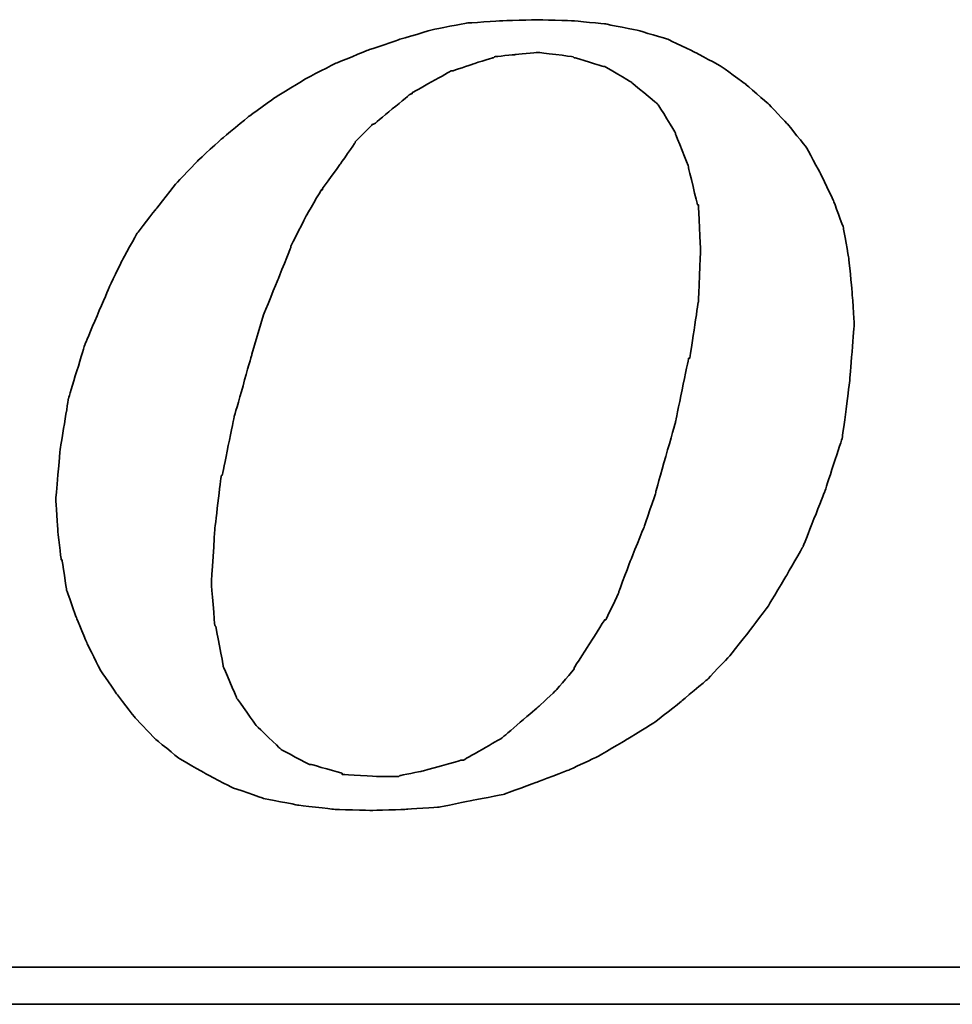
# Model space of a CAD drawing. Extents: x 109 to 490, y 236 to 967.
# Tile 33 of 50: x 409.59 to 414.54, y 870.62 to 875.85. Entities that reach past the tile are written whole.
import ezdxf

# ---------------------------------------------------------------- set-up
doc = ezdxf.new("R2010")
doc.units = 0
doc.header["$MEASUREMENT"] = 0
doc.layers.add('DIM', color=4, linetype='CONTINUOUS')
doc.layers.add('layer 1', color=7, linetype='CONTINUOUS')

# ---------------------------------------------------------------- blocks, each defined once
blk = doc.blocks.new('TBI MOTION logo(完整正式版)')
at = {"layer": 'layer 1', "color": 22, "lineweight": 35}
for points, knots in [([(-11.34375, -6.98375), (-11.34375, -6.98375), (-10.91375, -7.43875), (-10.91375, -7.43875), (-10.91375, -7.43875), (-10.91375, -7.43875), (-10.38625, -7.87125), (-10.38625, -7.87125), (-10.38625, -7.87125), (-10.38625, -7.87125), (-9.81125, -8.20375), (-9.81125, -8.20375), (-9.81125, -8.20375), (-9.81125, -8.20375), (-9.21125, -8.51875), (-9.21125, -8.51875), (-9.21125, -8.51875), (-9.21125, -8.51875), (-8.51625, -8.75875), (-8.51625, -8.75875), (-8.51625, -8.75875), (-8.51625, -8.75875), (-7.77125, -8.90375), (-7.77125, -8.90375), (-7.77125, -8.90375), (-7.77125, -8.90375), (-6.97875, -8.99875), (-6.97875, -8.99875), (-6.97875, -8.99875), (-6.97875, -8.99875), (-6.14125, -9.02375), (-6.14125, -9.02375), (-6.14125, -9.02375), (-6.14125, -9.02375), (-5.37125, -8.99875), (-5.37125, -8.99875), (-5.37125, -8.99875), (-5.37125, -8.99875), (-4.65375, -8.94875), (-4.65375, -8.94875), (-4.65375, -8.94875), (-4.65375, -8.94875), (-3.93375, -8.80625), (-3.93375, -8.80625), (-3.93375, -8.80625), (-3.93375, -8.80625), (-3.21375, -8.66375), (-3.21375, -8.66375), (-3.21375, -8.66375), (-3.21375, -8.66375), (-2.49375, -8.39875), (-2.49375, -8.39875), (-2.49375, -8.39875), (-2.49375, -8.39875), (-1.79875, -8.13375), (-1.79875, -8.13375), (-1.79875, -8.13375), (-1.79875, -8.13375), (-1.17375, -7.84375), (-1.17375, -7.84375), (-1.17375, -7.84375), (-1.17375, -7.84375), (-0.52375, -7.46375), (-0.52375, -7.46375), (-0.52375, -7.46375), (-0.52375, -7.46375), (0.10124, -7.07875), (0.10124, -7.07875), (0.10124, -7.07875), (0.10124, -7.07875), (0.67625, -6.62375), (0.67625, -6.62375), (0.67625, -6.62375), (0.67625, -6.62375), (1.24874, -6.14375), (1.24874, -6.14375), (1.24874, -6.14375), (1.24874, -6.14375), (1.72874, -5.64125), (1.72874, -5.64125), (1.72874, -5.64125), (1.72874, -5.64125), (2.18624, -5.06375), (2.18624, -5.06375), (2.18624, -5.06375), (2.18624, -5.06375), (2.61625, -4.48874), (2.61625, -4.48874), (2.61625, -4.48874), (2.61625, -4.48874), (3.00125, -3.83874), (3.00125, -3.83874), (3.00125, -3.83874), (3.00125, -3.83874), (3.36124, -3.21374), (3.36124, -3.21374), (3.36124, -3.21374), (3.36124, -3.21374), (3.84374, -1.99125), (3.84374, -1.99125), (3.84374, -1.99125), (3.84374, -1.99125), (4.22625, -0.81875), (4.22625, -0.81875), (4.22625, -0.81875), (4.22625, -0.81875), (4.39125, 0.45624), (4.39125, 0.45624), (4.39125, 0.45624), (4.39125, 0.45624), (4.48874, 1.70124), (4.48874, 1.70124), (4.48874, 1.70124), (4.48874, 1.70124), (4.43874, 2.44625), (4.43874, 2.44625), (4.43874, 2.44625), (4.43874, 2.44625), (4.36874, 3.14125), (4.36874, 3.14125), (4.36874, 3.14125), (4.36874, 3.14125), (4.25125, 3.81125), (4.25125, 3.81125), (4.25125, 3.81125), (4.25125, 3.81125), (4.03124, 4.41125), (4.03124, 4.41125), (4.03124, 4.41125), (4.03124, 4.41125), (3.74374, 5.01125), (3.74374, 5.01125), (3.74374, 5.01125), (3.74374, 5.01125), (3.43124, 5.58875), (3.43124, 5.58875), (3.43124, 5.58875), (3.43124, 5.58875), (3.02625, 6.09125), (3.02625, 6.09125), (3.02625, 6.09125), (3.02625, 6.09125), (2.59374, 6.54875), (2.59374, 6.54875), (2.59374, 6.54875), (2.59374, 6.54875), (2.09124, 6.98125), (2.09124, 6.98125), (2.09124, 6.98125), (2.09124, 6.98125), (1.56124, 7.36625), (1.56124, 7.36625), (1.56124, 7.36625), (1.56124, 7.36625), (0.98624, 7.67625), (0.98624, 7.67625), (0.98624, 7.67625), (0.98624, 7.67625), (0.38624, 7.96375), (0.38624, 7.96375), (0.38624, 7.96375), (0.38624, 7.96375), (-0.25875, 8.15625), (-0.25875, 8.15625), (-0.25875, 8.15625), (-0.25875, 8.15625), (-0.98125, 8.30125), (-0.98125, 8.30125), (-0.98125, 8.30125), (-0.98125, 8.30125), (-1.70124, 8.37125), (-1.70124, 8.37125), (-1.70124, 8.37125), (-1.70124, 8.37125), (-2.49375, 8.39624), (-2.49375, 8.39624), (-2.49375, 8.39624), (-2.49375, 8.39624), (-3.28625, 8.37125), (-3.28625, 8.37125), (-3.28625, 8.37125), (-3.28625, 8.37125), (-4.05125, 8.32125), (-4.05125, 8.32125), (-4.05125, 8.32125), (-4.05125, 8.32125), (-4.77375, 8.18125), (-4.77375, 8.18125), (-4.77375, 8.18125), (-4.77375, 8.18125), (-5.51625, 7.96375), (-5.51625, 7.96375), (-5.51625, 7.96375), (-5.51625, 7.96375), (-6.21125, 7.72625), (-6.21125, 7.72625), (-6.21125, 7.72625), (-6.21125, 7.72625), (-6.92875, 7.43625), (-6.92875, 7.43625), (-6.92875, 7.43625), (-6.92875, 7.43625), (-7.57875, 7.10125), (-7.57875, 7.10125), (-7.57875, 7.10125), (-7.57875, 7.10125), (-8.24875, 6.69125), (-8.24875, 6.69125), (-8.24875, 6.69125), (-8.24875, 6.69125), (-8.84875, 6.26125), (-8.84875, 6.26125), (-8.84875, 6.26125), (-8.84875, 6.26125), (-9.42625, 5.78125), (-9.42625, 5.78125), (-9.42625, 5.78125), (-9.42625, 5.78125), (-9.95375, 5.30125), (-9.95375, 5.30125), (-9.95375, 5.30125), (-9.95375, 5.30125), (-10.43375, 4.79624), (-10.43375, 4.79624), (-10.43375, 4.79624), (-10.43375, 4.79624), (-10.88875, 4.22125), (-10.88875, 4.22125), (-10.88875, 4.22125), (-10.88875, 4.22125), (-11.29875, 3.69375), (-11.29875, 3.69375), (-11.29875, 3.69375), (-11.29875, 3.69375), (-11.63375, 3.09125), (-11.63375, 3.09125), (-11.63375, 3.09125), (-11.63375, 3.09125), (-11.91875, 2.49625), (-11.91875, 2.49625), (-11.91875, 2.49625), (-11.91875, 2.49625), (-12.44875, 1.24625), (-12.44875, 1.24625), (-12.44875, 1.24625), (-12.44875, 1.24625), (-12.80875, 0.06874), (-12.80875, 0.06874), (-12.80875, 0.06874), (-12.80875, 0.06874), (-12.99875, -1.07875), (-12.99875, -1.07875), (-12.99875, -1.07875), (-12.99875, -1.07875), (-13.09375, -2.18375), (-13.09375, -2.18375), (-13.09375, -2.18375), (-13.09375, -2.18375), (-13.04875, -2.85375), (-13.04875, -2.85375), (-13.04875, -2.85375), (-13.04875, -2.85375), (-12.97375, -3.50375), (-12.97375, -3.50375), (-12.97375, -3.50375), (-12.97375, -3.50375), (-12.95375, -3.50375), (-12.95375, -3.50375), (-12.95375, -3.50375), (-12.95375, -3.50375), (-12.85375, -4.17375), (-12.85375, -4.17375), (-12.85375, -4.17375), (-12.85375, -4.17375), (-12.63875, -4.77624), (-12.63875, -4.77624), (-12.63875, -4.77624), (-12.63875, -4.77624), (-12.39875, -5.35125), (-12.39875, -5.35125), (-12.39875, -5.35125), (-12.39875, -5.35125), (-12.11375, -5.92875), (-12.11375, -5.92875), (-12.11375, -5.92875), (-12.11375, -5.92875), (-11.75375, -6.45375), (-11.75375, -6.45375), (-11.75375, -6.45375), (-11.75375, -6.45375), (-11.34375, -6.98375), (-11.34375, -6.98375)], [0, 0, 0, 0, 0.01369863, 0.01369863, 0.01369863, 0.01369864, 0.02739726, 0.02739726, 0.02739726, 0.02739727, 0.04109589, 0.04109589, 0.04109589, 0.0410959, 0.05479452, 0.05479452, 0.05479452, 0.05479453, 0.06849315, 0.06849315, 0.06849315, 0.06849316, 0.08219178, 0.08219178, 0.08219178, 0.08219179, 0.09589041, 0.09589041, 0.09589041, 0.09589042, 0.10958904, 0.10958904, 0.10958904, 0.10958905, 0.12328767, 0.12328767, 0.12328767, 0.12328768, 0.1369863, 0.1369863, 0.1369863, 0.13698631, 0.15068493, 0.15068493, 0.15068493, 0.15068494, 0.16438356, 0.16438356, 0.16438356, 0.16438357, 0.17808219, 0.17808219, 0.17808219, 0.1780822, 0.19178082, 0.19178082, 0.19178082, 0.19178083, 0.20547945, 0.20547945, 0.20547945, 0.20547946, 0.21917808, 0.21917808, 0.21917808, 0.21917809, 0.23287671, 0.23287671, 0.23287671, 0.23287672, 0.24657534, 0.24657534, 0.24657534, 0.24657535, 0.26027397, 0.26027397, 0.26027397, 0.26027398, 0.2739726, 0.2739726, 0.2739726, 0.27397261, 0.28767123, 0.28767123, 0.28767123, 0.28767124, 0.30136986, 0.30136986, 0.30136986, 0.30136987, 0.31506849, 0.31506849, 0.31506849, 0.3150685, 0.32876712, 0.32876712, 0.32876712, 0.32876713, 0.34246575, 0.34246575, 0.34246575, 0.34246576, 0.35616438, 0.35616438, 0.35616438, 0.35616439, 0.36986301, 0.36986301, 0.36986301, 0.36986302, 0.38356164, 0.38356164, 0.38356164, 0.38356165, 0.39726027, 0.39726027, 0.39726027, 0.39726028, 0.4109589, 0.4109589, 0.4109589, 0.41095891, 0.42465753, 0.42465753, 0.42465753, 0.42465754, 0.43835616, 0.43835616, 0.43835616, 0.43835617, 0.45205479, 0.45205479, 0.45205479, 0.4520548, 0.46575342, 0.46575342, 0.46575342, 0.46575343, 0.47945205, 0.47945205, 0.47945205, 0.47945206, 0.49315068, 0.49315068, 0.49315068, 0.49315069, 0.50684932, 0.50684932, 0.50684932, 0.50684933, 0.52054795, 0.52054795, 0.52054795, 0.52054796, 0.53424658, 0.53424658, 0.53424658, 0.53424659, 0.54794521, 0.54794521, 0.54794521, 0.54794522, 0.56164384, 0.56164384, 0.56164384, 0.56164385, 0.57534247, 0.57534247, 0.57534247, 0.57534248, 0.5890411, 0.5890411, 0.5890411, 0.58904111, 0.60273973, 0.60273973, 0.60273973, 0.60273974, 0.61643836, 0.61643836, 0.61643836, 0.61643837, 0.63013699, 0.63013699, 0.63013699, 0.630137, 0.64383562, 0.64383562, 0.64383562, 0.64383563, 0.65753425, 0.65753425, 0.65753425, 0.65753426, 0.67123288, 0.67123288, 0.67123288, 0.67123289, 0.68493151, 0.68493151, 0.68493151, 0.68493152, 0.69863014, 0.69863014, 0.69863014, 0.69863015, 0.71232877, 0.71232877, 0.71232877, 0.71232878, 0.7260274, 0.7260274, 0.7260274, 0.72602741, 0.73972603, 0.73972603, 0.73972603, 0.73972604, 0.75342466, 0.75342466, 0.75342466, 0.75342467, 0.76712329, 0.76712329, 0.76712329, 0.7671233, 0.78082192, 0.78082192, 0.78082192, 0.78082193, 0.79452055, 0.79452055, 0.79452055, 0.79452056, 0.80821918, 0.80821918, 0.80821918, 0.80821919, 0.82191781, 0.82191781, 0.82191781, 0.82191782, 0.83561644, 0.83561644, 0.83561644, 0.83561645, 0.84931507, 0.84931507, 0.84931507, 0.84931508, 0.8630137, 0.8630137, 0.8630137, 0.86301371, 0.87671233, 0.87671233, 0.87671233, 0.87671234, 0.89041096, 0.89041096, 0.89041096, 0.89041097, 0.90410959, 0.90410959, 0.90410959, 0.9041096, 0.91780822, 0.91780822, 0.91780822, 0.91780823, 0.93150685, 0.93150685, 0.93150685, 0.93150686, 0.94520548, 0.94520548, 0.94520548, 0.94520549, 0.95890411, 0.95890411, 0.95890411, 0.95890412, 0.97260274, 0.97260274, 0.97260274, 0.97260275, 0.98630137, 0.98630137, 0.98630137, 0.98630138, 1, 1, 1, 1]), ([(-8.77875, 1.03124), (-8.77875, 1.03124), (-8.51625, 1.89625), (-8.51625, 1.89625), (-8.51625, 1.89625), (-8.51625, 1.89625), (-8.20375, 2.66375), (-8.20375, 2.66375), (-8.20375, 2.66375), (-8.20375, 2.66375), (-7.91625, 3.38125), (-7.91625, 3.38125), (-7.91625, 3.38125), (-7.91625, 3.38125), (-7.91625, 3.40624), (-7.91625, 3.40624), (-7.91625, 3.40624), (-7.91625, 3.40624), (-7.57875, 4.07624), (-7.57875, 4.07624), (-7.57875, 4.07624), (-7.57875, 4.07624), (-7.24375, 4.65125), (-7.24375, 4.65125), (-7.24375, 4.65125), (-7.24375, 4.65125), (-7.21875, 4.65125), (-7.21875, 4.65125), (-7.21875, 4.65125), (-7.21875, 4.65125), (-7.21875, 4.67624), (-7.21875, 4.67624), (-7.21875, 4.67624), (-7.21875, 4.67624), (-6.83625, 5.20375), (-6.83625, 5.20375), (-6.83625, 5.20375), (-6.83625, 5.20375), (-6.49875, 5.68625), (-6.49875, 5.68625), (-6.49875, 5.68625), (-6.49875, 5.68625), (-6.49875, 5.70625), (-6.49875, 5.70625), (-6.49875, 5.70625), (-6.49875, 5.70625), (-6.11625, 6.09125), (-6.11625, 6.09125), (-6.11625, 6.09125), (-6.11625, 6.09125), (-6.09125, 6.09125), (-6.09125, 6.09125), (-6.09125, 6.09125), (-6.09125, 6.09125), (-5.27375, 6.76625), (-5.27375, 6.76625), (-5.27375, 6.76625), (-5.27375, 6.76625), (-5.24875, 6.76625), (-5.24875, 6.76625), (-5.24875, 6.76625), (-5.24875, 6.76625), (-5.24875, 6.78625), (-5.24875, 6.78625), (-5.24875, 6.78625), (-5.24875, 6.78625), (-4.38875, 7.26624), (-4.38875, 7.26624), (-4.38875, 7.26624), (-4.38875, 7.26624), (-4.36125, 7.26624), (-4.36125, 7.26624), (-4.36125, 7.26624), (-4.36125, 7.26624), (-3.93375, 7.41125), (-3.93375, 7.41125), (-3.93375, 7.41125), (-3.93375, 7.41125), (-3.47375, 7.55625), (-3.47375, 7.55625), (-3.47375, 7.55625), (-3.47375, 7.55625), (-3.45375, 7.55625), (-3.45375, 7.55625), (-3.45375, 7.55625), (-3.45375, 7.55625), (-3.42875, 7.58124), (-3.42875, 7.58124), (-3.42875, 7.58124), (-3.42875, 7.58124), (-2.97375, 7.62625), (-2.97375, 7.62625), (-2.97375, 7.62625), (-2.97375, 7.62625), (-2.49375, 7.67625), (-2.49375, 7.67625), (-2.49375, 7.67625), (-2.49375, 7.67625), (-2.46875, 7.67625), (-2.46875, 7.67625), (-2.46875, 7.67625), (-2.46875, 7.67625), (-1.70124, 7.58124), (-1.70124, 7.58124), (-1.70124, 7.58124), (-1.70124, 7.58124), (-1.67875, 7.55625), (-1.67875, 7.55625), (-1.67875, 7.55625), (-1.67875, 7.55625), (-1.65375, 7.55625), (-1.65375, 7.55625), (-1.65375, 7.55625), (-1.65375, 7.55625), (-1.03125, 7.36625), (-1.03125, 7.36625), (-1.03125, 7.36625), (-1.03125, 7.36625), (-1.00625, 7.36625), (-1.00625, 7.36625), (-1.00625, 7.36625), (-1.00625, 7.36625), (-0.43124, 7.02624), (-0.43124, 7.02624), (-0.43124, 7.02624), (-0.43124, 7.02624), (-0.40625, 7.00624), (-0.40625, 7.00624), (-0.40625, 7.00624), (-0.40625, 7.00624), (0.12124, 6.57124), (0.12124, 6.57124), (0.12124, 6.57124), (0.12124, 6.57124), (0.14624, 6.54875), (0.14624, 6.54875), (0.14624, 6.54875), (0.14624, 6.54875), (0.17124, 6.52375), (0.17124, 6.52375), (0.17124, 6.52375), (0.17124, 6.52375), (0.55625, 5.89875), (0.55625, 5.89875), (0.55625, 5.89875), (0.55625, 5.89875), (0.55625, 5.87625), (0.55625, 5.87625), (0.55625, 5.87625), (0.55625, 5.87625), (0.84124, 5.15625), (0.84124, 5.15625), (0.84124, 5.15625), (0.84124, 5.15625), (0.84124, 5.13125), (0.84124, 5.13125), (0.84124, 5.13125), (0.84124, 5.13125), (1.03624, 4.31875), (1.03624, 4.31875), (1.03624, 4.31875), (1.03624, 4.31875), (1.05624, 4.31875), (1.05624, 4.31875), (1.05624, 4.31875), (1.05624, 4.31875), (1.05624, 4.29125), (1.05624, 4.29125), (1.05624, 4.29125), (1.05624, 4.29125), (1.10625, 3.33125), (1.10625, 3.33125), (1.10625, 3.33125), (1.10625, 3.33125), (1.10625, 3.30875), (1.10625, 3.30875), (1.10625, 3.30875), (1.10625, 3.30875), (1.05624, 2.20624), (1.05624, 2.20624), (1.05624, 2.20624), (1.05624, 2.20624), (1.05624, 2.18124), (1.05624, 2.18124), (1.05624, 2.18124), (1.05624, 2.18124), (0.86624, 0.93624), (0.86624, 0.93624), (0.86624, 0.93624), (0.86624, 0.93624), (0.84124, 0.93624), (0.84124, 0.93624), (0.84124, 0.93624), (0.84124, 0.93624), (0.55625, -0.45874), (0.55625, -0.45874), (0.55625, -0.45874), (0.55625, -0.45874), (0.12124, -1.99125), (0.12124, -1.99125), (0.12124, -1.99125), (0.12124, -1.99125), (0.12124, -2.01874), (0.12124, -2.01874), (0.12124, -2.01874), (0.12124, -2.01874), (-0.13874, -2.78375), (-0.13874, -2.78375), (-0.13874, -2.78375), (-0.13874, -2.78375), (-0.43124, -3.50375), (-0.43124, -3.50375), (-0.43124, -3.50375), (-0.43124, -3.50375), (-0.69375, -4.19875), (-0.69375, -4.19875), (-0.69375, -4.19875), (-0.69375, -4.19875), (-0.69375, -4.22375), (-0.69375, -4.22375), (-0.69375, -4.22375), (-0.69375, -4.22375), (-0.98125, -4.82374), (-0.98125, -4.82374), (-0.98125, -4.82374), (-0.98125, -4.82374), (-1.00625, -4.82374), (-1.00625, -4.82374), (-1.00625, -4.82374), (-1.00625, -4.82374), (-1.33875, -5.35125), (-1.33875, -5.35125), (-1.33875, -5.35125), (-1.33875, -5.35125), (-1.67875, -5.87875), (-1.67875, -5.87875), (-1.67875, -5.87875), (-1.67875, -5.87875), (-1.67875, -5.90375), (-1.67875, -5.90375), (-1.67875, -5.90375), (-1.67875, -5.90375), (-2.05875, -6.35875), (-2.05875, -6.35875), (-2.05875, -6.35875), (-2.05875, -6.35875), (-2.08375, -6.38375), (-2.08375, -6.38375), (-2.08375, -6.38375), (-2.08375, -6.38375), (-2.46875, -6.74375), (-2.46875, -6.74375), (-2.46875, -6.74375), (-2.46875, -6.74375), (-3.25875, -7.41625), (-3.25875, -7.41625), (-3.25875, -7.41625), (-3.25875, -7.41625), (-3.28625, -7.43875), (-3.28625, -7.43875), (-3.28625, -7.43875), (-3.28625, -7.43875), (-4.12375, -7.91875), (-4.12375, -7.91875), (-4.12375, -7.91875), (-4.12375, -7.91875), (-4.14875, -7.91875), (-4.14875, -7.91875), (-4.14875, -7.91875), (-4.14875, -7.91875), (-4.17125, -7.91875), (-4.17125, -7.91875), (-4.17125, -7.91875), (-4.17125, -7.91875), (-5.03375, -8.15875), (-5.03375, -8.15875), (-5.03375, -8.15875), (-5.03375, -8.15875), (-5.51625, -8.25625), (-5.51625, -8.25625), (-5.51625, -8.25625), (-5.51625, -8.25625), (-5.54125, -8.27875), (-5.54125, -8.27875), (-5.54125, -8.27875), (-5.54125, -8.27875), (-5.56375, -8.27875), (-5.56375, -8.27875), (-5.56375, -8.27875), (-5.56375, -8.27875), (-5.99625, -8.27875), (-5.99625, -8.27875), (-5.99625, -8.27875), (-5.99625, -8.27875), (-6.76375, -8.23125), (-6.76375, -8.23125), (-6.76375, -8.23125), (-6.76375, -8.23125), (-6.78875, -8.23125), (-6.78875, -8.23125), (-6.78875, -8.23125), (-6.78875, -8.23125), (-6.78875, -8.20375), (-6.78875, -8.20375), (-6.78875, -8.20375), (-6.78875, -8.20375), (-7.45875, -8.01375), (-7.45875, -8.01375), (-7.45875, -8.01375), (-7.45875, -8.01375), (-7.48375, -8.01375), (-7.48375, -8.01375), (-7.48375, -8.01375), (-7.48375, -8.01375), (-7.50875, -8.01375), (-7.50875, -8.01375), (-7.50875, -8.01375), (-7.50875, -8.01375), (-8.13125, -7.67875), (-8.13125, -7.67875), (-8.13125, -7.67875), (-8.13125, -7.67875), (-8.15625, -7.65375), (-8.15625, -7.65375), (-8.15625, -7.65375), (-8.15625, -7.65375), (-8.65875, -7.17375), (-8.65875, -7.17375), (-8.65875, -7.17375), (-8.65875, -7.17375), (-8.68375, -7.14875), (-8.68375, -7.14875), (-8.68375, -7.14875), (-8.68375, -7.14875), (-9.08875, -6.57375), (-9.08875, -6.57375), (-9.08875, -6.57375), (-9.08875, -6.57375), (-9.11375, -6.54875), (-9.11375, -6.54875), (-9.11375, -6.54875), (-9.11375, -6.54875), (-9.11375, -6.52875), (-9.11375, -6.52875), (-9.11375, -6.52875), (-9.11375, -6.52875), (-9.40375, -5.85375), (-9.40375, -5.85375), (-9.40375, -5.85375), (-9.40375, -5.85375), (-9.40375, -5.82875), (-9.40375, -5.82875), (-9.40375, -5.82875), (-9.40375, -5.82875), (-9.56875, -4.96875), (-9.56875, -4.96875), (-9.56875, -4.96875), (-9.56875, -4.96875), (-9.59375, -4.94375), (-9.59375, -4.94375), (-9.59375, -4.94375), (-9.59375, -4.94375), (-9.66375, -4.03375), (-9.66375, -4.03375), (-9.66375, -4.03375), (-9.66375, -4.03375), (-9.66375, -4.00875), (-9.66375, -4.00875), (-9.66375, -4.00875), (-9.66375, -4.00875), (-9.59375, -2.85375), (-9.59375, -2.85375), (-9.59375, -2.85375), (-9.59375, -2.85375), (-9.45125, -1.65875), (-9.45125, -1.65875), (-9.45125, -1.65875), (-9.45125, -1.65875), (-9.42625, -1.63375), (-9.42625, -1.63375), (-9.42625, -1.63375), (-9.42625, -1.63375), (-9.16125, -0.33875), (-9.16125, -0.33875), (-9.16125, -0.33875), (-9.16125, -0.33875), (-8.77875, 1.00624), (-8.77875, 1.00624), (-8.77875, 1.00624), (-8.77875, 1.00624), (-8.77875, 1.03124), (-8.77875, 1.03124)], [0, 0, 0, 0, 0.01020408, 0.01020408, 0.01020408, 0.01020409, 0.02040816, 0.02040816, 0.02040816, 0.02040817, 0.03061224, 0.03061224, 0.03061224, 0.03061225, 0.04081633, 0.04081633, 0.04081633, 0.04081634, 0.05102041, 0.05102041, 0.05102041, 0.05102042, 0.06122449, 0.06122449, 0.06122449, 0.0612245, 0.07142857, 0.07142857, 0.07142857, 0.07142858, 0.08163265, 0.08163265, 0.08163265, 0.08163266, 0.09183673, 0.09183673, 0.09183673, 0.09183674, 0.10204082, 0.10204082, 0.10204082, 0.10204083, 0.1122449, 0.1122449, 0.1122449, 0.11224491, 0.12244898, 0.12244898, 0.12244898, 0.12244899, 0.13265306, 0.13265306, 0.13265306, 0.13265307, 0.14285714, 0.14285714, 0.14285714, 0.14285715, 0.15306122, 0.15306122, 0.15306122, 0.15306123, 0.16326531, 0.16326531, 0.16326531, 0.16326532, 0.17346939, 0.17346939, 0.17346939, 0.1734694, 0.18367347, 0.18367347, 0.18367347, 0.18367348, 0.19387755, 0.19387755, 0.19387755, 0.19387756, 0.20408163, 0.20408163, 0.20408163, 0.20408164, 0.21428571, 0.21428571, 0.21428571, 0.21428572, 0.2244898, 0.2244898, 0.2244898, 0.22448981, 0.23469388, 0.23469388, 0.23469388, 0.23469389, 0.24489796, 0.24489796, 0.24489796, 0.24489797, 0.25510204, 0.25510204, 0.25510204, 0.25510205, 0.26530612, 0.26530612, 0.26530612, 0.26530613, 0.2755102, 0.2755102, 0.2755102, 0.27551021, 0.28571429, 0.28571429, 0.28571429, 0.2857143, 0.29591837, 0.29591837, 0.29591837, 0.29591838, 0.30612245, 0.30612245, 0.30612245, 0.30612246, 0.31632653, 0.31632653, 0.31632653, 0.31632654, 0.32653061, 0.32653061, 0.32653061, 0.32653062, 0.33673469, 0.33673469, 0.33673469, 0.3367347, 0.34693878, 0.34693878, 0.34693878, 0.34693879, 0.35714286, 0.35714286, 0.35714286, 0.35714287, 0.36734694, 0.36734694, 0.36734694, 0.36734695, 0.37755102, 0.37755102, 0.37755102, 0.37755103, 0.3877551, 0.3877551, 0.3877551, 0.38775511, 0.39795918, 0.39795918, 0.39795918, 0.39795919, 0.40816327, 0.40816327, 0.40816327, 0.40816328, 0.41836735, 0.41836735, 0.41836735, 0.41836736, 0.42857143, 0.42857143, 0.42857143, 0.42857144, 0.43877551, 0.43877551, 0.43877551, 0.43877552, 0.44897959, 0.44897959, 0.44897959, 0.4489796, 0.45918367, 0.45918367, 0.45918367, 0.45918368, 0.46938776, 0.46938776, 0.46938776, 0.46938777, 0.47959184, 0.47959184, 0.47959184, 0.47959185, 0.48979592, 0.48979592, 0.48979592, 0.48979593, 0.5, 0.5, 0.5, 0.50000001, 0.51020408, 0.51020408, 0.51020408, 0.51020409, 0.52040816, 0.52040816, 0.52040816, 0.52040817, 0.53061224, 0.53061224, 0.53061224, 0.53061225, 0.54081633, 0.54081633, 0.54081633, 0.54081634, 0.55102041, 0.55102041, 0.55102041, 0.55102042, 0.56122449, 0.56122449, 0.56122449, 0.5612245, 0.57142857, 0.57142857, 0.57142857, 0.57142858, 0.58163265, 0.58163265, 0.58163265, 0.58163266, 0.59183673, 0.59183673, 0.59183673, 0.59183674, 0.60204082, 0.60204082, 0.60204082, 0.60204083, 0.6122449, 0.6122449, 0.6122449, 0.61224491, 0.62244898, 0.62244898, 0.62244898, 0.62244899, 0.63265306, 0.63265306, 0.63265306, 0.63265307, 0.64285714, 0.64285714, 0.64285714, 0.64285715, 0.65306122, 0.65306122, 0.65306122, 0.65306123, 0.66326531, 0.66326531, 0.66326531, 0.66326532, 0.67346939, 0.67346939, 0.67346939, 0.6734694, 0.68367347, 0.68367347, 0.68367347, 0.68367348, 0.69387755, 0.69387755, 0.69387755, 0.69387756, 0.70408163, 0.70408163, 0.70408163, 0.70408164, 0.71428571, 0.71428571, 0.71428571, 0.71428572, 0.7244898, 0.7244898, 0.7244898, 0.72448981, 0.73469388, 0.73469388, 0.73469388, 0.73469389, 0.74489796, 0.74489796, 0.74489796, 0.74489797, 0.75510204, 0.75510204, 0.75510204, 0.75510205, 0.76530612, 0.76530612, 0.76530612, 0.76530613, 0.7755102, 0.7755102, 0.7755102, 0.77551021, 0.78571429, 0.78571429, 0.78571429, 0.7857143, 0.79591837, 0.79591837, 0.79591837, 0.79591838, 0.80612245, 0.80612245, 0.80612245, 0.80612246, 0.81632653, 0.81632653, 0.81632653, 0.81632654, 0.82653061, 0.82653061, 0.82653061, 0.82653062, 0.83673469, 0.83673469, 0.83673469, 0.8367347, 0.84693878, 0.84693878, 0.84693878, 0.84693879, 0.85714286, 0.85714286, 0.85714286, 0.85714287, 0.86734694, 0.86734694, 0.86734694, 0.86734695, 0.87755102, 0.87755102, 0.87755102, 0.87755103, 0.8877551, 0.8877551, 0.8877551, 0.88775511, 0.89795918, 0.89795918, 0.89795918, 0.89795919, 0.90816327, 0.90816327, 0.90816327, 0.90816328, 0.91836735, 0.91836735, 0.91836735, 0.91836736, 0.92857143, 0.92857143, 0.92857143, 0.92857144, 0.93877551, 0.93877551, 0.93877551, 0.93877552, 0.94897959, 0.94897959, 0.94897959, 0.9489796, 0.95918367, 0.95918367, 0.95918367, 0.95918368, 0.96938776, 0.96938776, 0.96938776, 0.96938777, 0.97959184, 0.97959184, 0.97959184, 0.97959185, 0.98979592, 0.98979592, 0.98979592, 0.98979593, 1, 1, 1, 1]), ([(75.90875, -9.47875), (75.90875, -9.47875), (75.90875, -12.28625), (75.90875, -12.28625), (75.90875, -12.28625), (75.90875, -12.28625), (75.90875, -12.47875), (75.90875, -12.47875), (75.90875, -12.47875), (75.90875, -12.47875), (75.71625, -12.47875), (75.71625, -12.47875), (75.71625, -12.47875), (75.71625, -12.47875), (-88.32875, -12.47875), (-88.32875, -12.47875), (-88.32875, -12.47875), (-88.32875, -12.47875), (-88.32875, -13.29375), (-88.32875, -13.29375), (-88.32875, -13.29375), (-88.32875, -13.29375), (82.89125, -13.29375), (82.89125, -13.29375), (82.89125, -13.29375), (82.89125, -13.29375), (75.90875, -9.47875), (75.90875, -9.47875)], [0, 0, 0, 0, 0.14285714, 0.14285714, 0.14285714, 0.14285715, 0.28571429, 0.28571429, 0.28571429, 0.2857143, 0.42857143, 0.42857143, 0.42857143, 0.42857144, 0.57142857, 0.57142857, 0.57142857, 0.57142858, 0.71428571, 0.71428571, 0.71428571, 0.71428572, 0.85714286, 0.85714286, 0.85714286, 0.85714287, 1, 1, 1, 1])]:
    blk.add_open_spline(points, degree=3, knots=knots, dxfattribs=at)

msp = doc.modelspace()

# ---------------------------------------------------------------- block references
at = {"layer": 'DIM', "color": 7, "xscale": 0.2409743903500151, "yscale": 0.2409743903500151, "zscale": 0.2409743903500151}
msp.add_blockref('TBI MOTION logo(完整正式版)', (412.9398, 873.824), dxfattribs=at)

doc.saveas('drawing.dxf')
